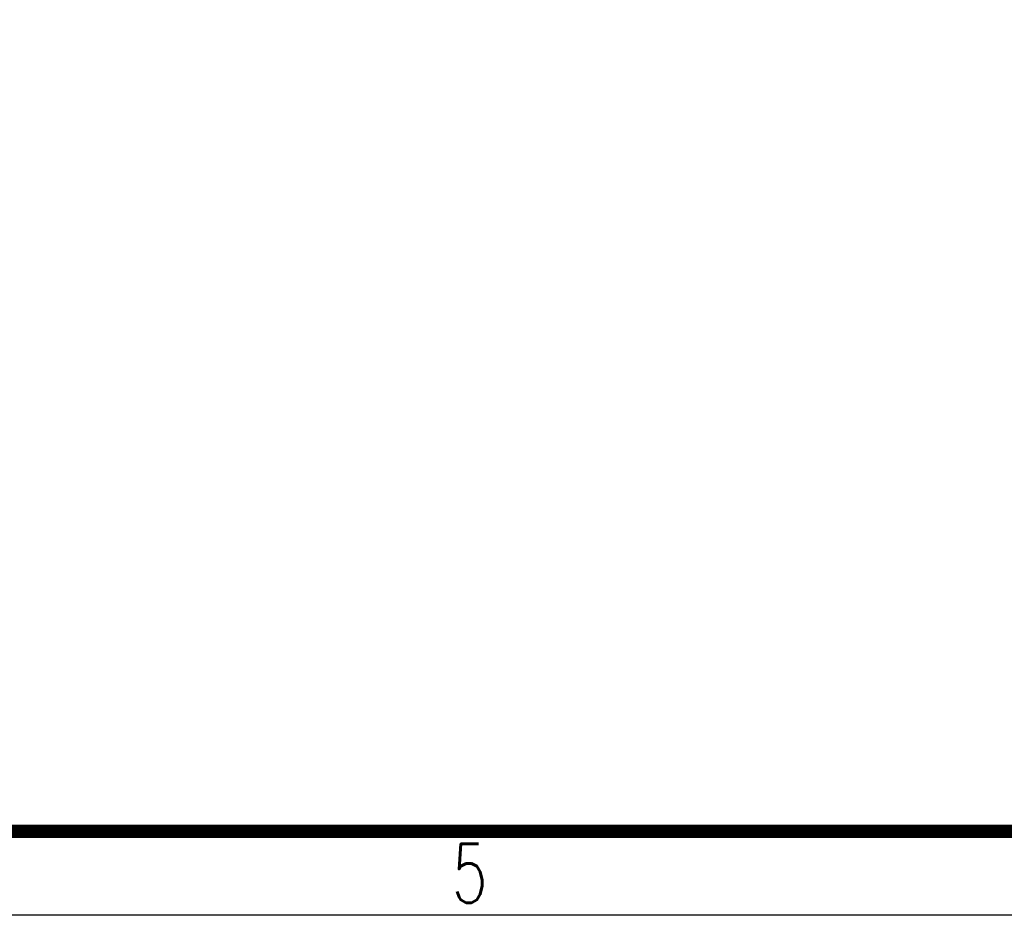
# Model space of a CAD drawing. Extents: x 39527407 to 39530665, y 3786466 to 3790957.
# Tile 21 of 113: x 39529590 to 39530033, y 3786466 to 3786869. Entities that reach past the tile are written whole.
import ezdxf
from ezdxf.enums import TextEntityAlignment as Align

# ---------------------------------------------------------------- set-up
doc = ezdxf.new("R2010")
doc.units = 0
doc.linetypes.add('DASHEDX2', pattern=[38.1, 25.4, -12.7])
doc.layers.add('TK-ABCD-TTLB-E', color=3, linetype='CONTINUOUS')
doc.layers.add('路线', color=7, linetype='DASHEDX2', lineweight=30)
doc.styles.add('SimHztxt', font='simplex.shx', dxfattribs={"width": 0.8, "bigfont": 'hztxt.shx'})

# ---------------------------------------------------------------- blocks, each defined once
blk = doc.blocks.new('A$C69525F90')
at = {"layer": 'TK-ABCD-TTLB-E', "color": 3}
blk.add_lwpolyline([(74.25, 0), (0, 0), (0, 105), (74.25, 105), (74.25, 0)], dxfattribs=at)
at = {"layer": 'TK-ABCD-TTLB-E', "color": 3, "const_width": 0.2}
blk.add_lwpolyline([(73, 6.25), (1.25, 6.25), (1.25, 103.75), (73, 103.75), (73, 6.25)], dxfattribs=at)
at = {"layer": 'TK-ABCD-TTLB-E', "color": 3, "style": 'SimHztxt', "width": 0.7}
blk.add_text('5', height=0.875, rotation=90, dxfattribs=at).set_placement((73.625, 78.75), align=Align.MIDDLE_CENTER)

msp = doc.modelspace()

# ---------------------------------------------------------------- block references
at = {"layer": '路线', "linetype": 'ByBlock', "lineweight": -3, "xscale": 30.2444574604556, "yscale": 30.2444574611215, "zscale": 30.24445746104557, "rotation": 270}
msp.add_blockref('A$C69525F90', (39527410.40194, 3788711.84949, -38.58), dxfattribs=at)

doc.saveas('drawing.dxf')
